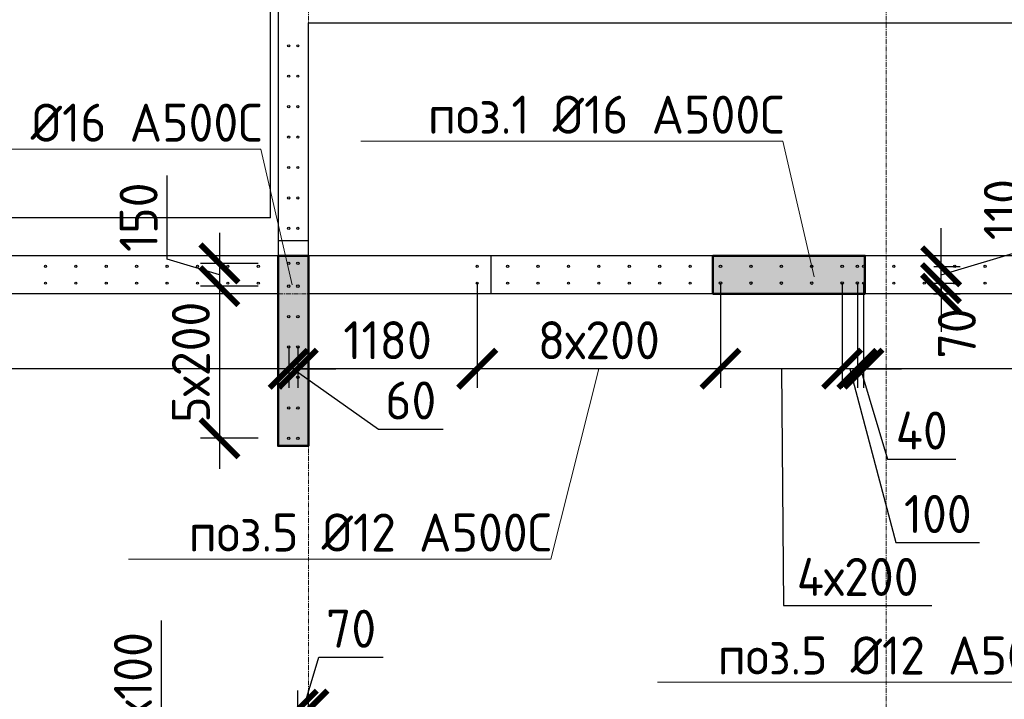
# Model space of a CAD drawing. Header units: millimetres. Extents: x 349531 to 1063351, y -131924 to 96186.
# Tile 222 of 230: x 1012910 to 1019386, y 49996 to 54463. Entities that reach past the tile are written whole.
import ezdxf
from ezdxf import colors
from ezdxf.entities.mleader import LeaderData, LeaderLine
from ezdxf.math import Vec2, Vec3

# ---------------------------------------------------------------- set-up
doc = ezdxf.new("R2010")
doc.units = ezdxf.units.MM
doc.linetypes.add('______5', pattern=[1100, 800, -100, 100, -100])
doc.linetypes.add('осевая', pattern=[50.8, 31.75, -6.35, 6.35, -6.35])
for name, color, linetype, lineweight in [('0 Фундамент', 5, 'Continuous', 30), ('Конструкции 0.5', 5, 'Continuous', 50), ('Оси', 40, '______5', 18), ('подоснова', 151, 'Continuous', 5), ('РАЗМЕРЫ', 1, 'Continuous', 9), ('СТЕНЫ', 3, 'Continuous', 30)]:
    doc.layers.add(name, color=color, linetype=linetype, lineweight=lineweight)
doc.styles.add('GOST-2.304_Type-B', font='GOST_Common.ttf')
doc.dimstyles.new('СПДС', dxfattribs={"dimscale": 100, "dimtxt": 2.5, "dimasz": 2.5, "dimexe": 1.25, "dimexo": 0, "dimtad": 1, "dimdec": 0, "dimtxsty": 'GOST-2.304_Type-B', "dimblk": 'ARCHTICK', "dimcen": 2.5, "dimdle": 2, "dimadec": 0, "dimazin": 2, "dimtfac": 0.75, "dimtdec": 0, "dimtmove": 1, "dimatfit": 3, "dimfxl": 1, "dimtolj": 1, "dimarcsym": 1})

# ---------------------------------------------------------------- blocks, each defined once
blk = doc.blocks.new('_ArchTick')
at = {"color": 0, "linetype": 'ByBlock', "const_width": 0.15}
blk.add_lwpolyline([(-0.5, -0.5), (0.5, 0.5)], dxfattribs=at)
blk = doc.blocks.new('*D154')
at = {"layer": 'DEFPOINTS', "color": 0, "transparency": 16777216}
for p in [(1014186.2, 49661.3), (1014679.2, 49661.3, -360), (1014679.2, 49361.3, -360)]:
    blk.add_point(p, dxfattribs=at)
at = {"layer": 'РАЗМЕРЫ', "color": 0, "lineweight": -2, "transparency": 16777216}
for p, q in [((1013842.4, 49614.5), (1013842.4, 50514.5)), ((1014186.2, 49161.3), (1014186.2, 49861.3)), ((1014186.2, 49511.3), (1013842.4, 49614.5)), ((1014679.2, 49661.3), (1014061.2, 49661.3)), ((1014679.2, 49361.3), (1014061.2, 49361.3))]:
    blk.add_line(p, q, dxfattribs=at)
at = {"layer": 'РАЗМЕРЫ', "color": 0, "lineweight": -2, "transparency": 16777216, "xscale": 250, "yscale": 250, "zscale": 250}
for p, rotation in [((1014186.2, 49661.3), 90), ((1014186.2, 49361.3), 270)]:
    blk.add_blockref('_ArchTick', p, dxfattribs=dict(at, rotation=rotation))
at = {"layer": 'РАЗМЕРЫ', "color": 0, "transparency": 16777216, "insert": (1013654.9, 50064.5), "char_height": 250, "attachment_point": 5, "rotation": 90, "style": 'GOST-2.304_Type-B'}
blk.add_mtext('\\A1;3х100', dxfattribs=at)
blk = doc.blocks.new('*D152')
at = {"layer": 'DEFPOINTS', "color": 0, "transparency": 16777216}
for p in [(1014739.5, 49928.6), (1014809, 49749.6), (1014739.5, 49661.3, -360)]:
    blk.add_point(p, dxfattribs=at)
at = {"layer": 'РАЗМЕРЫ', "color": 0, "lineweight": -2, "transparency": 16777216}
for p, q in [((1014774.3, 49928.6), (1014877.4, 50272.3)), ((1014877.4, 50272.3), (1015301.3, 50272.3)), ((1014739.5, 49661.3), (1014739.5, 50053.6)), ((1014809, 49749.6), (1014809, 50053.6)), ((1014739.5, 49928.6), (1014489.5, 49928.6)), ((1014809, 49928.6), (1014739.5, 49928.6)), ((1014809, 49928.6), (1014739.5, 49928.6)), ((1014809, 49928.6), (1015059, 49928.6))]:
    blk.add_line(p, q, dxfattribs=at)
at = {"layer": 'РАЗМЕРЫ', "color": 0, "lineweight": -2, "transparency": 16777216, "xscale": 250, "yscale": 250, "zscale": 250}
blk.add_blockref('_ArchTick', (1014739.5, 49928.6), dxfattribs=at)
at = {"layer": 'РАЗМЕРЫ', "color": 0, "lineweight": -2, "transparency": 16777216, "xscale": 250, "yscale": 250, "zscale": 250, "rotation": 180}
blk.add_blockref('_ArchTick', (1014809, 49928.6), dxfattribs=at)
at = {"layer": 'РАЗМЕРЫ', "color": 0, "transparency": 16777216, "insert": (1015089.4, 50459.8), "char_height": 250, "attachment_point": 5, "style": 'GOST-2.304_Type-B'}
blk.add_mtext('\\A1;70', dxfattribs=at)
blk = doc.blocks.new('*D292')
at = {"layer": 'DEFPOINTS', "color": 0, "transparency": 16777216}
for p in [(1018459.2, 52731.4, -360), (1021659.2, 52731.4, -360), (1018459.2, 52168.7)]:
    blk.add_point(p, dxfattribs=at)
at = {"layer": 'РАЗМЕРЫ', "color": 0, "lineweight": -2, "transparency": 16777216}
for p, q in [((1018459.2, 52731.4), (1018459.2, 52043.7)), ((1021659.2, 52731.4), (1021659.2, 52043.7)), ((1021859.2, 52168.7), (1018259.2, 52168.7))]:
    blk.add_line(p, q, dxfattribs=at)
at = {"layer": 'РАЗМЕРЫ', "color": 0, "lineweight": -2, "transparency": 16777216, "xscale": 250, "yscale": 250, "zscale": 250, "rotation": 180}
blk.add_blockref('_ArchTick', (1018459.2, 52168.7), dxfattribs=at)
at = {"layer": 'РАЗМЕРЫ', "color": 0, "lineweight": -2, "transparency": 16777216, "xscale": 250, "yscale": 250, "zscale": 250}
blk.add_blockref('_ArchTick', (1021659.2, 52168.7), dxfattribs=at)
at = {"layer": 'РАЗМЕРЫ', "color": 0, "transparency": 16777216, "insert": (1020059.2, 52356.2), "char_height": 250, "attachment_point": 5, "style": 'GOST-2.304_Type-B'}
blk.add_mtext('\\A1;16х200', dxfattribs=at)
blk = doc.blocks.new('*D293')
at = {"layer": 'DEFPOINTS', "color": 0, "transparency": 16777216}
for p in [(1018419.2, 52731.4, -360), (1018459.2, 52731.4, -360), (1018419.2, 52168.7)]:
    blk.add_point(p, dxfattribs=at)
at = {"layer": 'РАЗМЕРЫ', "color": 0, "lineweight": -2, "transparency": 16777216}
for p, q in [((1018419.2, 52731.4), (1018419.2, 52043.7)), ((1018459.2, 52731.4), (1018459.2, 52043.7)), ((1018419.2, 52168.7), (1018169.2, 52168.7)), ((1018459.2, 52168.7), (1018419.2, 52168.7)), ((1018459.2, 52168.7), (1018419.2, 52168.7)), ((1018439.2, 52168.7), (1018617.3, 51575)), ((1018459.2, 52168.7), (1018709.2, 52168.7)), ((1018617.3, 51575), (1019067.3, 51575))]:
    blk.add_line(p, q, dxfattribs=at)
at = {"layer": 'РАЗМЕРЫ', "color": 0, "lineweight": -2, "transparency": 16777216, "xscale": 250, "yscale": 250, "zscale": 250}
blk.add_blockref('_ArchTick', (1018419.2, 52168.7), dxfattribs=at)
at = {"layer": 'РАЗМЕРЫ', "color": 0, "lineweight": -2, "transparency": 16777216, "xscale": 250, "yscale": 250, "zscale": 250, "rotation": 180}
blk.add_blockref('_ArchTick', (1018459.2, 52168.7), dxfattribs=at)
at = {"layer": 'РАЗМЕРЫ', "color": 0, "transparency": 16777216, "insert": (1018842.3, 51762.5), "char_height": 250, "attachment_point": 5, "style": 'GOST-2.304_Type-B'}
blk.add_mtext('\\A1;40', dxfattribs=at)
blk = doc.blocks.new('*D294')
at = {"layer": 'DEFPOINTS', "color": 0, "transparency": 16777216}
for p in [(1018319.2, 52731.4, -360), (1018419.2, 52731.4, -360), (1018319.2, 52168.7)]:
    blk.add_point(p, dxfattribs=at)
at = {"layer": 'РАЗМЕРЫ', "color": 0, "lineweight": -2, "transparency": 16777216}
for p, q in [((1018319.2, 52731.4), (1018319.2, 52043.7)), ((1018419.2, 52731.4), (1018419.2, 52043.7)), ((1018319.2, 52168.7), (1018069.2, 52168.7)), ((1018419.2, 52168.7), (1018319.2, 52168.7)), ((1018419.2, 52168.7), (1018319.2, 52168.7)), ((1018369.2, 52168.7), (1018673.2, 51026.5)), ((1018419.2, 52168.7), (1018669.2, 52168.7)), ((1018673.2, 51026.5), (1019223.2, 51026.5))]:
    blk.add_line(p, q, dxfattribs=at)
at = {"layer": 'РАЗМЕРЫ', "color": 0, "lineweight": -2, "transparency": 16777216, "xscale": 250, "yscale": 250, "zscale": 250}
blk.add_blockref('_ArchTick', (1018319.2, 52168.7), dxfattribs=at)
at = {"layer": 'РАЗМЕРЫ', "color": 0, "lineweight": -2, "transparency": 16777216, "xscale": 250, "yscale": 250, "zscale": 250, "rotation": 180}
blk.add_blockref('_ArchTick', (1018419.2, 52168.7), dxfattribs=at)
at = {"layer": 'РАЗМЕРЫ', "color": 0, "transparency": 16777216, "insert": (1018948.2, 51214), "char_height": 250, "attachment_point": 5, "style": 'GOST-2.304_Type-B'}
blk.add_mtext('\\A1;100', dxfattribs=at)
blk = doc.blocks.new('*D295')
at = {"layer": 'DEFPOINTS', "color": 0, "transparency": 16777216}
for p in [(1017519.2, 52731.4, -360), (1018319.2, 52731.4, -360), (1017519.2, 52168.7)]:
    blk.add_point(p, dxfattribs=at)
at = {"layer": 'РАЗМЕРЫ', "color": 0, "lineweight": -2, "transparency": 16777216}
for p, q in [((1017519.2, 52731.4), (1017519.2, 52043.7)), ((1018319.2, 52731.4), (1018319.2, 52043.7)), ((1018519.2, 52168.7), (1017319.2, 52168.7)), ((1017919.2, 52168.7), (1017933.7, 50613)), ((1017933.7, 50613), (1018908.7, 50613))]:
    blk.add_line(p, q, dxfattribs=at)
at = {"layer": 'РАЗМЕРЫ', "color": 0, "lineweight": -2, "transparency": 16777216, "xscale": 250, "yscale": 250, "zscale": 250, "rotation": 180}
blk.add_blockref('_ArchTick', (1017519.2, 52168.7), dxfattribs=at)
at = {"layer": 'РАЗМЕРЫ', "color": 0, "lineweight": -2, "transparency": 16777216, "xscale": 250, "yscale": 250, "zscale": 250}
blk.add_blockref('_ArchTick', (1018319.2, 52168.7), dxfattribs=at)
at = {"layer": 'РАЗМЕРЫ', "color": 0, "transparency": 16777216, "insert": (1018421.2, 50800.5), "char_height": 250, "attachment_point": 5, "style": 'GOST-2.304_Type-B'}
blk.add_mtext('\\A1;4х200', dxfattribs=at)
blk = doc.blocks.new('*D296')
at = {"layer": 'DEFPOINTS', "color": 0, "transparency": 16777216}
for p in [(1015919.2, 52731.4, -360), (1017519.2, 52731.4, -360), (1015919.2, 52168.7)]:
    blk.add_point(p, dxfattribs=at)
at = {"layer": 'РАЗМЕРЫ', "color": 0, "lineweight": -2, "transparency": 16777216}
for p, q in [((1015919.2, 52731.4), (1015919.2, 52043.7)), ((1017519.2, 52731.4), (1017519.2, 52043.7)), ((1017719.2, 52168.7), (1015719.2, 52168.7))]:
    blk.add_line(p, q, dxfattribs=at)
at = {"layer": 'РАЗМЕРЫ', "color": 0, "lineweight": -2, "transparency": 16777216, "xscale": 250, "yscale": 250, "zscale": 250, "rotation": 180}
blk.add_blockref('_ArchTick', (1015919.2, 52168.7), dxfattribs=at)
at = {"layer": 'РАЗМЕРЫ', "color": 0, "lineweight": -2, "transparency": 16777216, "xscale": 250, "yscale": 250, "zscale": 250}
blk.add_blockref('_ArchTick', (1017519.2, 52168.7), dxfattribs=at)
at = {"layer": 'РАЗМЕРЫ', "color": 0, "transparency": 16777216, "insert": (1016719.2, 52356.2), "char_height": 250, "attachment_point": 5, "style": 'GOST-2.304_Type-B'}
blk.add_mtext('\\A1;8х200', dxfattribs=at)
blk = doc.blocks.new('*D297')
at = {"layer": 'DEFPOINTS', "color": 0, "transparency": 16777216}
for p in [(1015919.2, 52731.4, -360), (1014739.5, 52311.4), (1014739.5, 52168.7)]:
    blk.add_point(p, dxfattribs=at)
at = {"layer": 'РАЗМЕРЫ', "color": 0, "lineweight": -2, "transparency": 16777216}
for p, q in [((1015919.2, 52731.4), (1015919.2, 52043.7)), ((1014739.5, 52311.4), (1014739.5, 52043.7)), ((1016119.2, 52168.7), (1014539.5, 52168.7))]:
    blk.add_line(p, q, dxfattribs=at)
at = {"layer": 'РАЗМЕРЫ', "color": 0, "lineweight": -2, "transparency": 16777216, "xscale": 250, "yscale": 250, "zscale": 250, "rotation": 180}
blk.add_blockref('_ArchTick', (1014739.5, 52168.7), dxfattribs=at)
at = {"layer": 'РАЗМЕРЫ', "color": 0, "lineweight": -2, "transparency": 16777216, "xscale": 250, "yscale": 250, "zscale": 250}
blk.add_blockref('_ArchTick', (1015919.2, 52168.7), dxfattribs=at)
at = {"layer": 'РАЗМЕРЫ', "color": 0, "transparency": 16777216, "insert": (1015329.4, 52356.2), "char_height": 250, "attachment_point": 5, "style": 'GOST-2.304_Type-B'}
blk.add_mtext('\\A1;1180', dxfattribs=at)
blk = doc.blocks.new('*D298')
at = {"layer": 'DEFPOINTS', "color": 0, "transparency": 16777216}
for p in [(1014679.2, 52311.4), (1014739.5, 52311.4), (1014679.2, 52168.7)]:
    blk.add_point(p, dxfattribs=at)
at = {"layer": 'РАЗМЕРЫ', "color": 0, "lineweight": -2, "transparency": 16777216}
for p, q in [((1014679.2, 52311.4), (1014679.2, 52043.7)), ((1014739.5, 52311.4), (1014739.5, 52043.7)), ((1014679.2, 52168.7), (1014429.2, 52168.7)), ((1014739.5, 52168.7), (1014679.2, 52168.7)), ((1014739.5, 52168.7), (1014679.2, 52168.7)), ((1014709.4, 52168.7), (1015269.6, 51772.6)), ((1014739.5, 52168.7), (1014989.5, 52168.7)), ((1015269.6, 51772.6), (1015694.6, 51772.6))]:
    blk.add_line(p, q, dxfattribs=at)
at = {"layer": 'РАЗМЕРЫ', "color": 0, "lineweight": -2, "transparency": 16777216, "xscale": 250, "yscale": 250, "zscale": 250}
blk.add_blockref('_ArchTick', (1014679.2, 52168.7), dxfattribs=at)
at = {"layer": 'РАЗМЕРЫ', "color": 0, "lineweight": -2, "transparency": 16777216, "xscale": 250, "yscale": 250, "zscale": 250, "rotation": 180}
blk.add_blockref('_ArchTick', (1014739.5, 52168.7), dxfattribs=at)
at = {"layer": 'РАЗМЕРЫ', "color": 0, "transparency": 16777216, "insert": (1015482.1, 51960.1), "char_height": 250, "attachment_point": 5, "style": 'GOST-2.304_Type-B'}
blk.add_mtext('\\A1;60', dxfattribs=at)
blk = doc.blocks.new('*D299')
at = {"layer": 'DEFPOINTS', "color": 0, "transparency": 16777216}
for p in [(1009679.2, 52731.4, -360), (1014679.2, 52311.4), (1009679.2, 52168.7)]:
    blk.add_point(p, dxfattribs=at)
at = {"layer": 'РАЗМЕРЫ', "color": 0, "lineweight": -2, "transparency": 16777216}
for p, q in [((1009679.2, 52731.4), (1009679.2, 52043.7)), ((1014679.2, 52311.4), (1014679.2, 52043.7)), ((1014879.2, 52168.7), (1009479.2, 52168.7))]:
    blk.add_line(p, q, dxfattribs=at)
at = {"layer": 'РАЗМЕРЫ', "color": 0, "lineweight": -2, "transparency": 16777216, "xscale": 250, "yscale": 250, "zscale": 250, "rotation": 180}
blk.add_blockref('_ArchTick', (1009679.2, 52168.7), dxfattribs=at)
at = {"layer": 'РАЗМЕРЫ', "color": 0, "lineweight": -2, "transparency": 16777216, "xscale": 250, "yscale": 250, "zscale": 250}
blk.add_blockref('_ArchTick', (1014679.2, 52168.7), dxfattribs=at)
at = {"layer": 'РАЗМЕРЫ', "color": 0, "transparency": 16777216, "insert": (1012179.2, 52356.2), "char_height": 250, "attachment_point": 5, "style": 'GOST-2.304_Type-B'}
blk.add_mtext('\\A1;25х200', dxfattribs=at)
blk = doc.blocks.new('*D314')
at = {"layer": 'DEFPOINTS', "color": 0, "transparency": 16777216}
for p in [(1014479.2, 52861.4), (1014223.2, 52711.4), (1014479.2, 52711.4)]:
    blk.add_point(p, dxfattribs=at)
at = {"layer": 'РАЗМЕРЫ', "color": 0, "lineweight": -2, "transparency": 16777216}
for p, q in [((1013879.5, 52889.5), (1013879.5, 53439.5)), ((1014223.2, 53061.4), (1014223.2, 52511.4)), ((1014223.2, 52786.4), (1013879.5, 52889.5)), ((1014479.2, 52861.4), (1014098.2, 52861.4)), ((1014479.2, 52711.4), (1014098.2, 52711.4))]:
    blk.add_line(p, q, dxfattribs=at)
at = {"layer": 'РАЗМЕРЫ', "color": 0, "lineweight": -2, "transparency": 16777216, "xscale": 250, "yscale": 250, "zscale": 250}
for p, rotation in [((1014223.2, 52861.4), 90), ((1014223.2, 52711.4), 270)]:
    blk.add_blockref('_ArchTick', p, dxfattribs=dict(at, rotation=rotation))
at = {"layer": 'РАЗМЕРЫ', "color": 0, "transparency": 16777216, "insert": (1013692, 53164.5), "char_height": 250, "attachment_point": 5, "rotation": 90, "style": 'GOST-2.304_Type-B'}
blk.add_mtext('\\A1;150', dxfattribs=at)
blk = doc.blocks.new('*D315')
at = {"layer": 'DEFPOINTS', "color": 0, "transparency": 16777216}
for p in [(1014479.2, 52711.4), (1014223.2, 51711.4), (1014479.2, 51711.4)]:
    blk.add_point(p, dxfattribs=at)
at = {"layer": 'РАЗМЕРЫ', "color": 0, "lineweight": -2, "transparency": 16777216}
for p, q in [((1014223.2, 52911.4), (1014223.2, 51511.4)), ((1014479.2, 52711.4), (1014098.2, 52711.4)), ((1014479.2, 51711.4), (1014098.2, 51711.4))]:
    blk.add_line(p, q, dxfattribs=at)
at = {"layer": 'РАЗМЕРЫ', "color": 0, "lineweight": -2, "transparency": 16777216, "xscale": 250, "yscale": 250, "zscale": 250}
for p, rotation in [((1014223.2, 52711.4), 90), ((1014223.2, 51711.4), 270)]:
    blk.add_blockref('_ArchTick', p, dxfattribs=dict(at, rotation=rotation))
at = {"layer": 'РАЗМЕРЫ', "color": 0, "transparency": 16777216, "insert": (1014035.7, 52211.4), "char_height": 250, "attachment_point": 5, "rotation": 90, "style": 'GOST-2.304_Type-B'}
blk.add_mtext('\\A1;5х200', dxfattribs=at)
blk = doc.blocks.new('*D318')
at = {"layer": 'DEFPOINTS', "color": 0, "transparency": 16777216}
for p in [(1018922.6, 52731.4, -360), (1018969.8, 52731.4), (1018919, 52661.4)]:
    blk.add_point(p, dxfattribs=at)
at = {"layer": 'РАЗМЕРЫ', "color": 0, "lineweight": -2, "transparency": 16777216}
for p, q in [((1018969.8, 52731.4), (1018969.8, 52981.4)), ((1018922.6, 52731.4), (1019094.8, 52731.4)), ((1018969.8, 52661.4), (1018969.8, 52731.4)), ((1018919, 52661.4), (1019094.8, 52661.4)), ((1018969.8, 52661.4), (1018969.8, 52411.4))]:
    blk.add_line(p, q, dxfattribs=at)
at = {"layer": 'РАЗМЕРЫ', "color": 0, "lineweight": -2, "transparency": 16777216, "xscale": 250, "yscale": 250, "zscale": 250}
for p, rotation in [((1018969.8, 52731.4), 270), ((1018969.8, 52661.4), 90)]:
    blk.add_blockref('_ArchTick', p, dxfattribs=dict(at, rotation=rotation))
at = {"layer": 'РАЗМЕРЫ', "color": 0, "transparency": 16777216, "insert": (1019073.7, 52401), "char_height": 250, "attachment_point": 5, "rotation": 90, "style": 'GOST-2.304_Type-B'}
blk.add_mtext('\\A1;70', dxfattribs=at)
blk = doc.blocks.new('*D319')
at = {"layer": 'DEFPOINTS', "color": 0, "transparency": 16777216}
for p in [(1018922.6, 52841.7, -360), (1018969.8, 52841.7), (1018922.6, 52731.4, -360)]:
    blk.add_point(p, dxfattribs=at)
at = {"layer": 'РАЗМЕРЫ', "color": 0, "lineweight": -2, "transparency": 16777216}
for p, q in [((1019563.5, 52964.7), (1019563.5, 53464.7)), ((1018969.8, 52841.7), (1018969.8, 53091.7)), ((1018969.8, 52786.5), (1019563.5, 52964.7)), ((1018922.6, 52841.7), (1019094.8, 52841.7)), ((1018969.8, 52731.4), (1018969.8, 52841.7)), ((1018969.8, 52731.4), (1018969.8, 52841.7)), ((1018922.6, 52731.4), (1019094.8, 52731.4)), ((1018969.8, 52731.4), (1018969.8, 52481.4))]:
    blk.add_line(p, q, dxfattribs=at)
at = {"layer": 'РАЗМЕРЫ', "color": 0, "lineweight": -2, "transparency": 16777216, "xscale": 250, "yscale": 250, "zscale": 250}
for p, rotation in [((1018969.8, 52841.7), 270), ((1018969.8, 52731.4), 90)]:
    blk.add_blockref('_ArchTick', p, dxfattribs=dict(at, rotation=rotation))
at = {"layer": 'РАЗМЕРЫ', "color": 0, "transparency": 16777216, "insert": (1019376, 53214.7), "char_height": 250, "attachment_point": 5, "rotation": 90, "style": 'GOST-2.304_Type-B'}
blk.add_mtext('\\A1;110', dxfattribs=at)
blk = doc.blocks.new('оси2')
at = {"layer": 'Оси', "color": 16, "linetype": 'осевая', "lineweight": 0, "transparency": 33554687}
for p, q in [((1020445.5, 5465.4), (1020445.5, -20739.3)), ((1024245.5, 5465.4), (1024245.5, -20739.3)), ((979200, 1707.1), (1032582.1, 1707.1))]:
    blk.add_line(p, q, dxfattribs=at)
blk = doc.blocks.new('16арм')
at = {"layer": 'Конструкции 0.5', "lineweight": 0, "true_color": 0x939598, "transparency": 33554648}
h = blk.add_hatch(dxfattribs=at)
h.set_pattern_fill('ANSI35', color=252, scale=50)
h.paths.add_polyline_path([(1018409.3, 70374.9), (1018609.2, 70374.9), (1018609.2, 69124.9), (1018409.3, 69124.9)])
h.paths.add_polyline_path([(1024809.3, 70124.9), (1025059.3, 70124.9), (1025059.3, 69124.9), (1024809.3, 69124.9)])
h.paths.add_polyline_path([(1024809.2, 75074.9), (1025059.2, 75074.9), (1025059.2, 74074.9), (1024809.2, 74074.9)])
h.paths.add_polyline_path([(1023809.2, 79874.9), (1025059.3, 79874.9), (1025059.3, 79674.9), (1023809.2, 79674.9)])
h.paths.add_polyline_path([(1024809.2, 83274.9), (1025059.2, 83274.9), (1025059.2, 82274.9), (1024809.2, 82274.9)])
h.paths.add_polyline_path([(1024809.3, 86024.9), (1025059.2, 86024.9), (1025059.2, 85024.9), (1024809.3, 85024.9)])
h.paths.add_polyline_path([(1021609.2, 86024.9), (1022608.9, 86024.9), (1022608.9, 85774.9), (1021609.2, 85774.9)])
h.paths.add_polyline_path([(1017469.2, 86024.9), (1018469.2, 86024.9), (1018469.2, 85774.9), (1017469.2, 85774.9)])
h.paths.add_polyline_path([(1014609.2, 86024.9), (1014809.2, 86024.9), (1014809.2, 84774.9), (1014609.2, 84774.9)])
h.paths.add_polyline_path([(1009309.3, 86024.9), (1009509.3, 86024.9), (1009509.3, 84774.9), (1009309.3, 84774.9)])
h.paths.add_polyline_path([(994159.2, 86024.9), (995159.2, 86024.9), (995159.2, 85774.9), (994159.2, 85774.9)])
h.paths.add_polyline_path([(991159.2, 86024.9), (991359.2, 86024.9), (991359.2, 84774.9), (991159.2, 84774.9)])
h.paths.add_polyline_path([(986559.2, 86024.9), (986759.3, 86024.9), (986759.3, 84777.9), (986559.2, 84777.9)])
h.paths.add_polyline_path([(982109.3, 86024.9), (983098.2, 86024.9), (983098.2, 85774.9), (982109.3, 85774.9)])
h.paths.add_polyline_path([(977759.2, 86024.9), (978009.2, 86024.9), (978009.2, 85024.9), (977759.2, 85024.9)])
at = {"layer": 'Конструкции 0.5', "elevation": -360}
blk.add_lwpolyline([(1014609.2, 86024.9), (1014809.2, 86024.9), (1014809.2, 84774.9), (1014609.2, 84774.9)], close=True, dxfattribs=at)
at = {"layer": 'Конструкции 0.5'}
blk.add_lwpolyline([(1017469.2, 86024.9), (1018469.2, 86024.9), (1018469.2, 85774.9), (1017469.2, 85774.9)], close=True, dxfattribs=at)
blk = doc.blocks.new('_None')
blk = doc.blocks.new('стены техподполья')
at = {"layer": 'СТЕНЫ', "linetype": 'Continuous', "transparency": 33554687}
for p, q in [((493535.8, 1336.4), (493535.8, -393.6)), ((493735.8, 1136.4), (493735.8, 1136.4)), ((493735.8, 1136.4), (500035.8, 1136.4)), ((493735.8, -1643.6), (493735.8, 1136.4)), ((493535.8, -293.6), (493535.8, -293.6)), ((493535.8, -293.6), (493735.8, -293.6)), ((493735.8, -293.6), (493735.8, -293.6)), ((503985.8, -393.6), (456435.8, -393.6)), ((493535.8, -393.6), (493535.8, -393.6)), ((493735.8, -393.6), (493735.8, -393.6)), ((494735.8, -393.6), (494735.8, -393.6)), ((494935.8, -393.6), (494935.8, -643.6)), ((493535.8, -643.6), (488435.8, -643.6)), ((493535.8, -1643.6), (493535.8, -643.6)), ((493535.8, -643.6), (493535.8, -643.6)), ((503735.8, -643.6), (493735.8, -643.6)), ((493735.8, -643.6), (493735.8, -643.6)), ((494735.8, -643.6), (494735.8, -643.6)), ((493535.8, -1643.6), (493535.8, -1643.6)), ((493535.8, -1643.6), (493735.8, -1643.6)), ((493735.8, -1643.6), (493735.8, -1643.6))]:
    blk.add_line(p, q, dxfattribs=at)

msp = doc.modelspace()

# ---------------------------------------------------------------- linework, layer by layer
at = {"layer": '0 Фундамент', "elevation": -3100}
msp.add_lwpolyline([(1014559.3, 53161.4), (1014559.3, 54691.4), (1021359.3, 54691.4), (1021359.3, 53161.4)], dxfattribs=at)
at = {"layer": '0 Фундамент'}
msp.add_lwpolyline([(1014559.3, 53161.4), (984639.3, 53161.4)], dxfattribs=at)
at = {"layer": 'РАЗМЕРЫ', "color": 8, "linetype": 'Continuous', "lineweight": 30}
for centre in [(1014679, 54291.4, -560), (1014739.3, 54291.4, -560), (1014679, 54091.4, -560), (1014739.3, 54091.4, -560), (1014679, 53891.4, -560), (1014739.3, 53891.4, -560), (1014679, 53691.4, -560), (1014739.3, 53691.4, -560), (1014679, 53491.4, -560), (1014739.3, 53491.4, -560), (1014679, 53291.4, -560), (1014739.3, 53291.4, -560), (1014679, 53091.4, -560), (1014739.3, 53091.4, -560), (1013079.2, 52841.7, -360), (1013279.2, 52841.7, -360), (1013479.2, 52841.7, -360), (1013679.2, 52841.7, -360), (1013879.2, 52841.7, -360), (1014079.2, 52841.7, -360), (1014279.2, 52841.7, -360), (1014479.2, 52841.7, -360), (1015919.2, 52841.7, -360), (1016119.2, 52841.7, -360), (1016319.2, 52841.7, -360), (1016519.2, 52841.7, -360), (1016719.2, 52841.7, -360), (1016919.2, 52841.7, -360), (1017119.2, 52841.7, -360), (1017319.2, 52841.7, -360), (1018459.2, 52841.7, -360), (1018659.2, 52841.7, -360), (1018859.2, 52841.7, -360), (1019059.2, 52841.7, -360), (1019259.2, 52841.7, -360), (1013079.2, 52731.4, -360), (1013279.2, 52731.4, -360), (1013479.2, 52731.4, -360), (1013679.2, 52731.4, -360), (1013879.2, 52731.4, -360), (1014079.2, 52731.4, -360), (1014279.2, 52731.4, -360), (1014479.2, 52731.4, -360), (1015919.2, 52731.4, -360), (1016119.2, 52731.4, -360), (1016319.2, 52731.4, -360), (1016519.2, 52731.4, -360), (1016719.2, 52731.4, -360), (1016919.2, 52731.4, -360), (1017119.2, 52731.4, -360), (1017319.2, 52731.4, -360), (1018459.2, 52731.4, -360), (1018659.2, 52731.4, -360), (1018859.2, 52731.4, -360), (1019059.2, 52731.4, -360), (1019259.2, 52731.4, -360)]:
    msp.add_circle(centre, 7, dxfattribs=at)
at = {"layer": 'РАЗМЕРЫ', "color": 4, "linetype": 'Continuous', "lineweight": 30}
for centre in [(1014679.2, 52861.4), (1014739.5, 52861.4), (1017519.2, 52841.7, -360), (1017719.2, 52841.7, -360), (1017919.2, 52841.7, -360), (1018119.2, 52841.7, -360), (1018319.2, 52841.7, -360), (1018419.2, 52841.7, -360), (1014679.2, 52711.4), (1014739.5, 52711.4), (1017519.2, 52731.4, -360), (1017719.2, 52731.4, -360), (1017919.2, 52731.4, -360), (1018119.2, 52731.4, -360), (1018319.2, 52731.4, -360), (1018419.2, 52731.4, -360), (1014679.2, 52511.4), (1014739.5, 52511.4), (1014679.2, 52311.4), (1014739.5, 52311.4), (1014679.2, 52111.4), (1014739.5, 52111.4), (1014679.2, 51911.4), (1014739.5, 51911.4), (1014679.2, 51711.4), (1014739.5, 51711.4)]:
    msp.add_circle(centre, 8, dxfattribs=at)
at = {"layer": 'СТЕНЫ', "color": 252, "lineweight": 0, "true_color": 0x939598}
for points in [[(1014809.2, 51661.4), (1014609.2, 51661.4), (1014609.2, 52911.4), (1014809.2, 52911.4)], [(1018469.2, 52661.4), (1017469.2, 52661.4), (1017469.2, 52911.4), (1018469.2, 52911.4)]]:
    msp.add_lwpolyline(points, close=True, dxfattribs=at)

# ---------------------------------------------------------------- block references
at = {"layer": 'Конструкции 0.5'}
for name, p in [('стены техподполья', (521073.4, 53304.9, 360)), ('16арм', (0, -33113.5, 360))]:
    msp.add_blockref(name, p, dxfattribs=at)
at = {"layer": 'РАЗМЕРЫ'}
msp.add_blockref('оси2', (-5636.2, 50954.2, -360), dxfattribs=at)

# ---------------------------------------------------------------- dimensions: what is measured, and where the dimension line sits
for base, p1, p2, picture, middle in [((1018969.8, 52841.7), (1018922.6, 52731.4, -360), (1018922.6, 52841.7, -360), '*D319', (1019376, 53027.2)), ((1014223.2, 52711.4, 360), (1014479.2, 52861.4, 360), (1014479.2, 52711.4, 360), '*D314', (1013692, 52952, 360))]:
    dim = msp.add_linear_dim(base=base, p1=p1, p2=p2, angle=90, dimstyle='СПДС', dxfattribs=at)
    dim.commit()
    dim.dimension.update_dxf_attribs({"geometry": picture, "text_midpoint": middle})
dim = msp.add_linear_dim(base=(1018969.8, 52731.4), p1=(1018919, 52661.4), p2=(1018922.6, 52731.4, -360), angle=90, dimstyle='СПДС', dxfattribs=at)
dim.commit()
dim.dimension.update_dxf_attribs({"geometry": '*D318', "text_midpoint": (1019261.2, 52401), "dimtype": 160})
for base, p1, p2, text, picture, middle in [((1014223.2, 51711.4, 360), (1014479.2, 52711.4, 360), (1014479.2, 51711.4, 360), '5х200', '*D315', (1014035.7, 52211.4, 360)), ((1014186.2, 49661.3, 360), (1014679.2, 49361.3), (1014679.2, 49661.3), '3х100', '*D154', (1013654.9, 49677, 360))]:
    dim = msp.add_linear_dim(base=base, p1=p1, p2=p2, angle=90, text=text, dimstyle='СПДС', dxfattribs=at)
    dim.commit()
    dim.dimension.update_dxf_attribs({"geometry": picture, "text_midpoint": middle})
for base, p1, p2, text, picture, middle in [((1009679.2, 52168.7), (1014679.2, 52311.4), (1009679.2, 52731.4, -360), '25х200', '*D299', (1012179.2, 52356.2)), ((1015919.2, 52168.7), (1017519.2, 52731.4, -360), (1015919.2, 52731.4, -360), '8х200', '*D296', (1016719.2, 52356.2)), ((1018459.2, 52168.7), (1021659.2, 52731.4, -360), (1018459.2, 52731.4, -360), '16х200', '*D292', (1020059.2, 52356.2))]:
    dim = msp.add_linear_dim(base=base, p1=p1, p2=p2, text=text, dimstyle='СПДС', dxfattribs=at)
    dim.commit()
    dim.dimension.update_dxf_attribs({"geometry": picture, "text_midpoint": middle})
for base, p1, p2, picture, middle in [((1014739.5, 52168.7), (1015919.2, 52731.4, -360), (1014739.5, 52311.4), '*D297', (1015329.4, 52356.2)), ((1018419.2, 52168.7), (1018459.2, 52731.4, -360), (1018419.2, 52731.4, -360), '*D293', (1018679.8, 51762.5)), ((1014739.5428, 49928.5569, 360), (1014809.0487, 49749.6343, 360), (1014739.5428, 49661.3495), '*D152', (1014939.9207, 50459.8069, 360))]:
    dim = msp.add_linear_dim(base=base, p1=p1, p2=p2, dimstyle='СПДС', dxfattribs=at)
    dim.commit()
    dim.dimension.update_dxf_attribs({"geometry": picture, "text_midpoint": middle})
dim = msp.add_linear_dim(base=(1017519.2, 52168.7), p1=(1018319.2, 52731.4, -360), p2=(1017519.2, 52731.4, -360), text='4х200', dimstyle='СПДС', dxfattribs=at)
dim.commit()
dim.dimension.update_dxf_attribs({"geometry": '*D295', "text_midpoint": (1017996.2, 50613), "dimtype": 160})
for base, p1, p2, picture, middle in [((1018319.2, 52168.7), (1018419.2, 52731.4, -360), (1018319.2, 52731.4, -360), '*D294', (1018735.7, 51026.5)), ((1014679.2, 52168.7), (1014739.5, 52311.4), (1014679.2, 52311.4), '*D298', (1015332.1, 51772.6))]:
    dim = msp.add_linear_dim(base=base, p1=p1, p2=p2, dimstyle='СПДС', dxfattribs=at)
    dim.commit()
    dim.dimension.update_dxf_attribs({"geometry": picture, "text_midpoint": middle, "dimtype": 160})

# ---------------------------------------------------------------- leaders
at = {"layer": 'подоснова', "color": 4, "ltscale": 0.3}
ml = msp.add_multileader_mtext('Standard', dxfattribs=at)
ml.set_content('{\\C2;поз.1 %%C16 А500С }', color=4, style='GOST-2.304_Type-B')
ml.set_leader_properties(color=256, linetype='ByLayer', lineweight=15)
ml.set_arrow_properties(name='NONE')
ml.build(insert=Vec2(0, 0))
ml.multileader.update_dxf_attribs({"text_left_attachment_type": 6, "text_right_attachment_type": 6, "dogleg_length": 0.1, "arrow_head_size": 18})
ctx = ml.context
ctx.base_point, ctx.char_height, ctx.arrow_head_size, ctx.landing_gap_size, ctx.plane_origin = Vec3(1015605.7, 53663.5), 250, 18, 20, Vec3(1022511, 54658)
ctx.left_attachment, ctx.right_attachment, ctx.text_align_type = 6, 6, 1
notes = []
notes.append((ctx, [(0, (1, 1, 0), (1017929.6, 53663.5), (-1, 0), 0.1, [(0, [(1018134.3, 52771.8)], 0, [])])]))
ctx.mtext.insert, ctx.mtext.width, ctx.mtext.alignment, ctx.mtext.flow_direction = Vec3(1016767.6, 53963.5), 4075.871, 2, 5
ml = msp.add_multileader_mtext('Standard', dxfattribs=at)
ml.set_content('{\\C2;поз.1 %%C16 А500С }', color=4, style='GOST-2.304_Type-B')
ml.set_leader_properties(color=256, linetype='ByLayer', lineweight=15)
ml.set_arrow_properties(name='NONE')
ml.build(insert=Vec2(0, 0))
ml.multileader.update_dxf_attribs({"text_left_attachment_type": 6, "text_right_attachment_type": 6, "dogleg_length": 0.1, "arrow_head_size": 18})
ctx = ml.context
ctx.base_point, ctx.char_height, ctx.arrow_head_size, ctx.landing_gap_size, ctx.plane_origin = Vec3(1012172.8, 53611), 250, 18, 20, Vec3(1019078, 54605.6)
ctx.left_attachment, ctx.right_attachment, ctx.text_align_type = 6, 6, 1
notes.append((ctx, [(0, (1, 1, 0), (1014496.6, 53611), (-1, 0), 0.1, [(0, [(1014701.4, 52719.3)], 0, [])])]))
ctx.mtext.insert, ctx.mtext.width, ctx.mtext.alignment, ctx.mtext.flow_direction = Vec3(1013334.6, 53911), 4075.871, 2, 5
ml = msp.add_multileader_mtext('Standard', dxfattribs=at)
ml.set_content('{\\C2;поз.5 %%C12 А500С }', color=4, style='GOST-2.304_Type-B')
ml.set_leader_properties(color=256, linetype='ByLayer', lineweight=15)
ml.set_arrow_properties(name='NONE')
ml.build(insert=Vec2(0, 0))
ml.multileader.update_dxf_attribs({"text_left_attachment_type": 6, "text_right_attachment_type": 6, "dogleg_length": 0.1, "arrow_head_size": 18})
ctx = ml.context
ctx.base_point, ctx.char_height, ctx.arrow_head_size, ctx.landing_gap_size, ctx.plane_origin = Vec3(1010352.5, 50362.1, 360), 250, 18, 20, Vec3(1018453.8, 51783.7, 360)
ctx.left_attachment, ctx.right_attachment, ctx.text_align_type = 6, 6, 1
notes.append((ctx, [(0, (1, 1, 0), (1012726.3, 50362.1, 360), (-1, 0), 0.1, [(0, [(1012077.1, 52168.7, 360)], 0, [])])]))
ctx.mtext.insert, ctx.mtext.width, ctx.mtext.alignment, ctx.mtext.flow_direction = Vec3(1011539.4, 50662.1, 360), 4075.871, 2, 5
ml = msp.add_multileader_mtext('Standard', dxfattribs=at)
ml.set_content('{\\C2;поз.5 %%C12 А500С }', color=4, style='GOST-2.304_Type-B')
ml.set_leader_properties(color=256, linetype='ByLayer', lineweight=15)
ml.set_arrow_properties(name='NONE')
ml.build(insert=Vec2(0, 0))
ml.multileader.update_dxf_attribs({"text_left_attachment_type": 6, "text_right_attachment_type": 6, "dogleg_length": 0.1, "arrow_head_size": 18})
ctx = ml.context
ctx.base_point, ctx.char_height, ctx.arrow_head_size, ctx.landing_gap_size, ctx.plane_origin = Vec3(1014029.1, 50917.3, 360), 250, 18, 20, Vec3(1023095.9, 51783.7, 360)
ctx.left_attachment, ctx.right_attachment, ctx.text_align_type = 6, 6, 1
notes.append((ctx, [(0, (1, 1, 0), (1016402.9, 50917.3, 360), (-1, 0), 0.1, [(0, [(1016719.2, 52168.7, 360)], 0, [])])]))
ctx.mtext.insert, ctx.mtext.width, ctx.mtext.alignment, ctx.mtext.flow_direction = Vec3(1015216, 51217.3, 360), 4075.871, 2, 5
ml = msp.add_multileader_mtext('Standard', dxfattribs=at)
ml.set_content('{\\C2;поз.5 %%C12 А500С }', color=4, style='GOST-2.304_Type-B')
ml.set_leader_properties(color=256, linetype='ByLayer', lineweight=15)
ml.set_arrow_properties(name='NONE')
ml.build(insert=Vec2(0, 0))
ml.multileader.update_dxf_attribs({"text_left_attachment_type": 6, "text_right_attachment_type": 6, "dogleg_length": 0.1, "arrow_head_size": 18})
ctx = ml.context
ctx.base_point, ctx.char_height, ctx.arrow_head_size, ctx.landing_gap_size, ctx.plane_origin = Vec3(1017508.4, 50109, 360), 250, 18, 20, Vec3(1026435.9, 51783.7, 360)
ctx.left_attachment, ctx.right_attachment, ctx.text_align_type = 6, 6, 1
notes.append((ctx, [(0, (1, 1, 0), (1019882.2, 50109, 360), (-1, 0), 0.1, [(0, [(1020059.2, 52168.7, 360)], 0, [])])]))
ctx.mtext.insert, ctx.mtext.width, ctx.mtext.alignment, ctx.mtext.flow_direction = Vec3(1018695.3, 50409, 360), 4075.871, 2, 5
for ctx, leaders in notes:
    for number, flags, end, landing, length, lines in leaders:
        leader = LeaderData()
        leader.index, (leader.has_last_leader_line, leader.has_dogleg_vector, leader.attachment_direction) = number, flags
        leader.last_leader_point, leader.dogleg_vector, leader.dogleg_length = Vec3(end), Vec3(landing), length
        for number, points, colour, breaks in lines:
            line = LeaderLine()
            line.index, line.vertices, line.color, line.breaks = number, Vec3.list(points), colors.encode_raw_color(colour), breaks
            leader.lines.append(line)
        ctx.leaders.append(leader)

doc.saveas('drawing.dxf')
